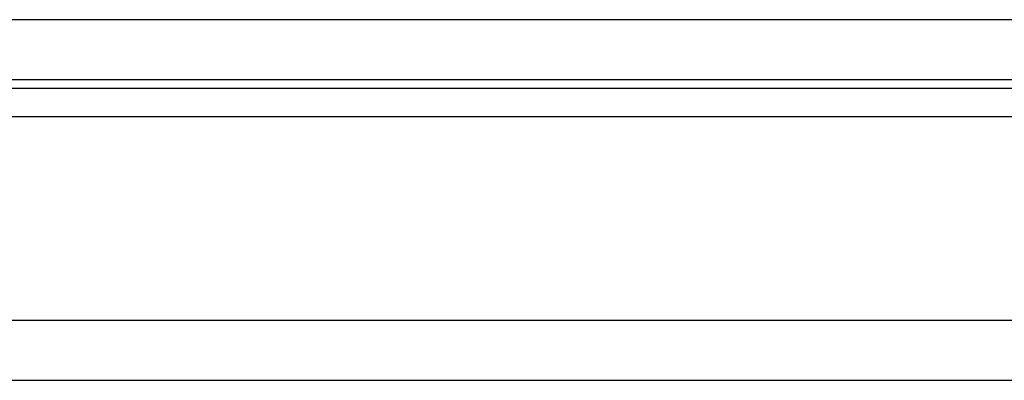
# Model space of a CAD drawing. Header units: millimetres. Extents: x 8 to 430, y 107 to 245.
# Tile 12 of 51: x 289 to 313, y 128 to 137. Entities that reach past the tile are written whole.
import ezdxf

# ---------------------------------------------------------------- set-up
doc = ezdxf.new("R2010")
doc.units = ezdxf.units.MM
doc.header["$LTSCALE"] = 0.15
doc.layers.add('OUT', color=3, linetype='CONTINUOUS')

msp = doc.modelspace()

# ---------------------------------------------------------------- linework, layer by layer
at = {"layer": 'OUT', "color": 0}
for p, q in [((381.295, 137.225), (258.295, 137.225)), ((381.295, 135.725), (258.295, 135.725)), ((220.188, 135.518), (423.325, 135.518)), ((219.828, 134.811), (423.325, 134.811)), ((219.438, 129.725), (423.325, 129.725)), ((173.325, 128.225), (423.325, 128.225))]:
    msp.add_line(p, q, dxfattribs=at)

doc.saveas('drawing.dxf')
